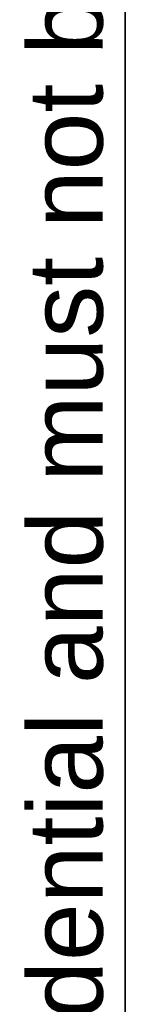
# Model space of a CAD drawing. Header units: inches. Extents: x 0 to 121, y -11 to 79.
# Tile 16 of 88: x 1.968 to 2.914, y 47.859 to 56.537. Entities that reach past the tile are written whole.
import ezdxf

# ---------------------------------------------------------------- set-up
doc = ezdxf.new("R2010")
doc.units = ezdxf.units.IN
doc.header["$LTSCALE"] = 7.278232
doc.header["$MEASUREMENT"] = 0
doc.layers.get('0').update_dxf_attribs({"lineweight": 25})
doc.layers.add('Sketch Geometry(ANSI)', color=7, linetype='Continuous', lineweight=25)
doc.layers.add('Symbols(ANSI)', color=7, linetype='Continuous', lineweight=25)
doc.styles.add('Current-ANSI', font='arial.ttf')

# ---------------------------------------------------------------- blocks, each defined once
blk = doc.blocks.new('Borders 10_EXM - B (Inch)')
at = {"layer": 'Sketch Geometry(ANSI)', "linetype": 'Continuous', "lineweight": 35}
blk.add_line((0.3979, 10.5665), (0.3979, 0.2545), dxfattribs=at)
at = {"layer": 'Symbols(ANSI)', "color": 7, "insert": (0.3979, 5.4193), "char_height": 0.09, "attachment_point": 7, "rotation": 90, "style": 'Current-ANSI'}
blk.add_mtext('This drawing is confidential and must not be reproduced or used without the consent of EXM', dxfattribs=at)
at = {"layer": 'Symbols(ANSI)', "color": 7, "style": 'Current-ANSI'}
blk.add_attdef('FILENAME_AND_PATH_001', (6.0203, 10.7181), '', height=0.09, dxfattribs=at)

msp = doc.modelspace()

# ---------------------------------------------------------------- block references
at = {"xscale": 7.278232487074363, "yscale": 7.278232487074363, "zscale": 7.278232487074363}
msp.add_blockref('Borders 10_EXM - B (Inch)', (0, 0), dxfattribs=at)

doc.saveas('drawing.dxf')
